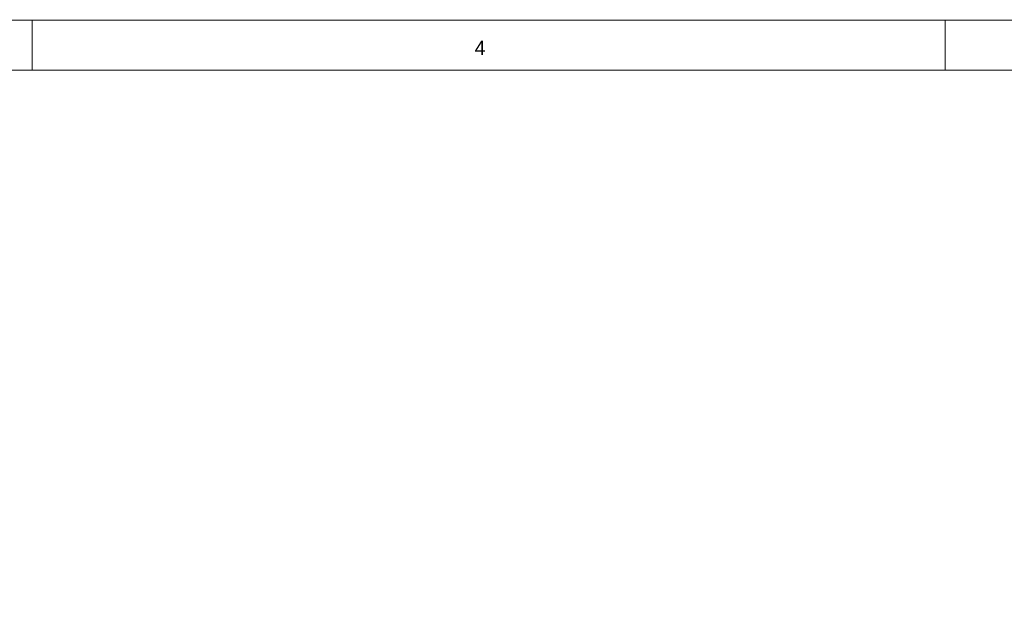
# Model space of a CAD drawing. Extents: x 0 to 22, y 0 to 17.
# Tile 44 of 58: x 10.9 to 14.9, y 14.6 to 17. Entities that reach past the tile are written whole.
import ezdxf

# ---------------------------------------------------------------- set-up
doc = ezdxf.new("R2010")
doc.units = 0
doc.layers.add('SHEET', color=255, linetype='CONTINUOUS')

msp = doc.modelspace()

# ---------------------------------------------------------------- linework, layer by layer
at = {"layer": 'SHEET', "const_width": 0.0039}
for points in [[(0.0008, 17), (0.0008, 0), (21.9992, 0), (21.9992, 17), (0.0008, 17), (0.0008, 17)], [(0.0008, 17), (21.9992, 17), (21.9992, 0), (0.0008, 0), (0.0008, 17)], [(0.2012, 16.7997), (0.2012, 0.1995), (21.7997, 0.1995), (21.7997, 16.7997), (0.2012, 16.7997), (0.2012, 16.7997)], [(0.2012, 16.7997), (21.7997, 16.7997), (21.7997, 0.1995), (0.2012, 0.1995), (0.2012, 16.7997)]]:
    msp.add_lwpolyline(points, close=True, dxfattribs=at)
for points in [[(11, 17), (11, 16.7997)], [(14.6667, 17), (14.6667, 16.7997)]]:
    msp.add_lwpolyline(points, dxfattribs=at)

# ---------------------------------------------------------------- texts
at = {"layer": 'SHEET'}
msp.add_text('4', height=0.0584, dxfattribs=at).set_placement((12.777, 16.8598))

doc.saveas('drawing.dxf')
